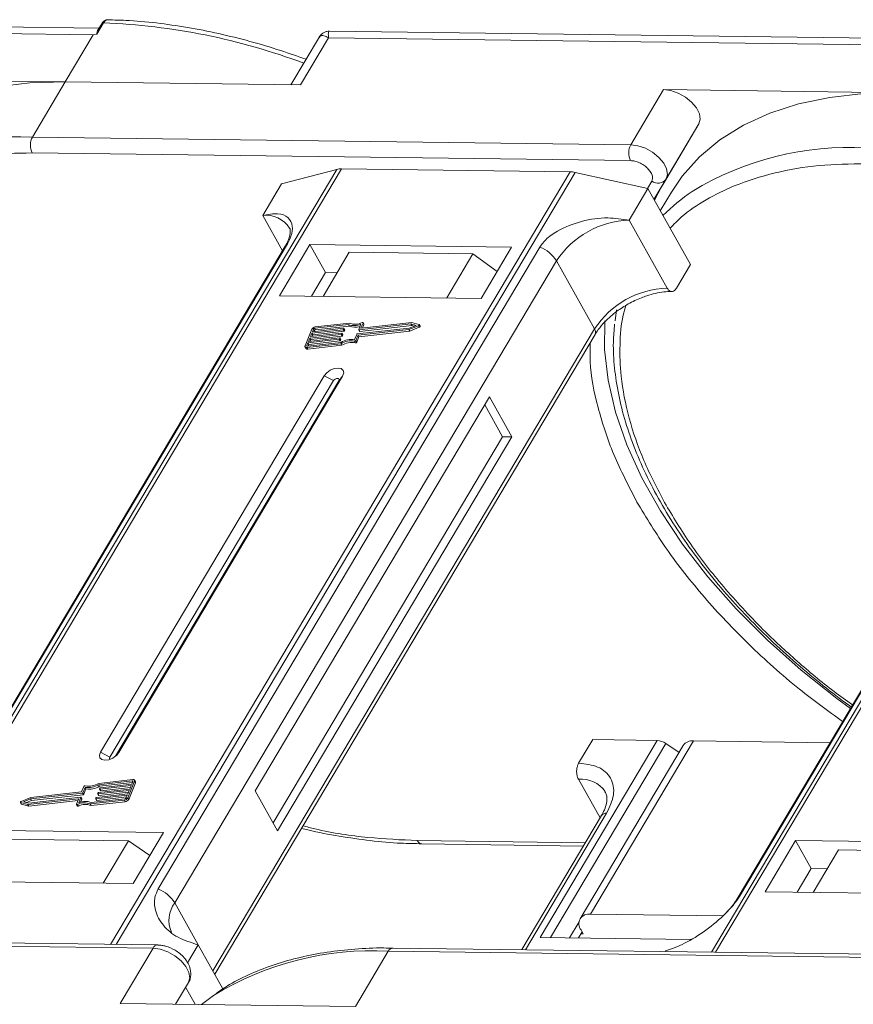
# Model space of a CAD drawing. Header units: millimetres. Extents: x -1055 to 1009, y -247 to 1211.
# Tile 36 of 51: x 368 to 422, y 926 to 989. Entities that reach past the tile are written whole.
import ezdxf

# ---------------------------------------------------------------- set-up
doc = ezdxf.new("R2010")
doc.units = ezdxf.units.MM

msp = doc.modelspace()

# ---------------------------------------------------------------- linework, layer by layer
at = {"color": 7, "linetype": 'Continuous', "lineweight": 15}
for p, q in [((373.527, 988.581), (334.696, 989.081)), ((373.816, 988.92), (373.387, 988.197)), ((373.698, 988.869), (373.437, 988.43)), ((334.623, 988.658), (373.156, 988.163)), ((373.156, 988.163), (371.346, 985.12)), ((373.387, 988.197), (373.156, 988.163)), ((427.204, 987.89), (388.373, 988.39)), ((387.714, 988.017), (385.88, 984.933)), ((386.491, 984.926), (388.3, 987.968)), ((388.3, 987.968), (426.832, 987.472)), ((371.346, 985.12), (356.202, 985.315)), ((369.235, 981.571), (371.346, 985.12)), ((371.346, 985.12), (386.491, 984.926)), ((409.878, 984.625), (407.767, 981.076)), ((425.023, 984.43), (409.878, 984.625)), ((412.152, 982.415), (409.766, 978.402)), ((410.041, 978.866), (412.152, 982.415)), ((407.767, 981.076), (369.235, 981.571)), ((369.222, 980.55), (407.754, 980.054)), ((388.839, 979.494), (359.283, 929.8)), ((359.554, 929.796), (389.132, 979.527)), ((403.854, 979.338), (374.276, 929.607)), ((374.632, 929.602), (404.188, 979.296)), ((385.273, 978.555), (388.839, 979.494)), ((389.132, 979.527), (403.854, 979.338)), ((404.188, 979.296), (408.867, 978.251)), ((409.118, 978.728), (408.839, 978.257)), ((409.259, 977.551), (410.041, 978.866)), ((442.516, 978.803), (412.959, 929.109)), ((413.231, 929.105), (442.809, 978.836)), ((384.066, 976.527), (385.273, 978.555)), ((407.661, 976.223), (408.867, 978.251)), ((408.867, 978.251), (411.606, 973.362)), ((409.259, 977.55), (409.766, 978.402)), ((409.766, 978.402), (409.287, 977.502)), ((410.388, 978.034), (409.667, 976.823)), ((384.066, 976.527), (385.341, 974.252)), ((410.112, 971.848), (407.661, 976.223)), ((385.518, 974.549), (360.941, 933.227)), ((361.083, 933.38), (385.66, 974.702)), ((401.911, 974.492), (377.334, 933.171)), ((387.11, 974.649), (385.15, 971.353)), ((400.087, 974.482), (387.11, 974.649)), ((387.11, 974.649), (388.119, 972.847)), ((389.64, 974.156), (387.952, 971.317)), ((397.603, 974.054), (389.64, 974.156)), ((398.126, 971.186), (400.087, 974.482)), ((378.404, 932.279), (402.981, 973.601)), ((395.915, 971.215), (397.603, 974.054)), ((397.603, 974.054), (399.163, 972.928)), ((405.432, 969.226), (402.981, 973.601)), ((439.195, 973.858), (414.618, 932.536)), ((414.76, 932.689), (439.337, 974.011)), ((410.702, 971.841), (411.606, 973.362)), ((388.119, 972.847), (387.215, 971.326)), ((388.856, 972.838), (388.119, 972.847)), ((385.15, 971.353), (398.126, 971.186)), ((406.856, 970.452), (406.769, 969.741)), ((405.432, 969.226), (380.855, 927.905)), ((387.231, 969.2), (386.795, 968.138)), ((389.243, 969.174), (387.233, 968.947)), ((387.27, 969.035), (389.279, 969.263)), ((387.342, 969.212), (387.27, 969.035)), ((387.291, 968.844), (389.301, 969.071)), ((387.4, 969.109), (387.342, 969.212)), ((387.374, 969.047), (387.4, 969.109)), ((389.58, 969.508), (387.416, 969.263)), ((387.416, 969.263), (387.474, 969.16)), ((389.651, 969.6), (387.452, 969.351)), ((387.474, 969.16), (389.638, 969.405)), ((389.301, 969.071), (389.243, 969.174)), ((389.298, 969.244), (389.28, 969.199)), ((389.338, 969.097), (389.28, 969.199)), ((389.356, 969.153), (389.298, 969.256)), ((389.356, 969.141), (389.298, 969.244)), ((389.338, 969.097), (389.356, 969.141)), ((389.638, 969.405), (389.58, 969.508)), ((390.158, 968.898), (393.498, 969.276)), ((390.204, 968.819), (393.484, 969.19)), ((390.248, 969.182), (390.388, 969.524)), ((390.248, 969.17), (390.306, 969.067)), ((390.262, 968.716), (393.542, 969.087)), ((393.607, 969.541), (390.267, 969.163)), ((390.324, 969.061), (390.267, 969.163)), ((390.324, 969.061), (393.665, 969.438)), ((390.527, 969.603), (390.395, 969.283)), ((390.406, 969.265), (390.395, 969.283)), ((393.666, 969.632), (390.414, 969.264)), ((390.491, 969.273), (390.584, 969.501)), ((390.584, 969.525), (390.527, 969.628)), ((390.527, 969.603), (390.584, 969.501)), ((393.484, 969.19), (394.091, 969.431)), ((393.542, 969.087), (393.484, 969.19)), ((393.498, 969.276), (393.944, 969.453)), ((393.542, 969.087), (394.149, 969.328)), ((393.944, 969.453), (393.607, 969.541)), ((393.665, 969.438), (393.607, 969.541)), ((393.665, 969.438), (393.811, 969.4)), ((394.124, 969.512), (393.666, 969.632)), ((394.091, 969.431), (394.149, 969.328)), ((394.199, 969.397), (394.141, 969.5)), ((380.974, 927.691), (405.463, 968.865)), ((388.989, 968.555), (386.979, 968.328)), ((387.015, 968.416), (389.025, 968.644)), ((387.106, 968.637), (387.015, 968.416)), ((387.036, 968.225), (389.046, 968.452)), ((389.116, 968.865), (387.106, 968.637)), ((387.164, 968.534), (387.106, 968.637)), ((387.12, 968.428), (387.164, 968.534)), ((387.142, 968.726), (389.152, 968.953)), ((387.233, 968.947), (387.142, 968.726)), ((387.164, 968.534), (389.174, 968.762)), ((387.291, 968.844), (387.233, 968.947)), ((387.247, 968.738), (387.291, 968.844)), ((389.046, 968.452), (388.989, 968.555)), ((389.044, 968.625), (389.025, 968.58)), ((389.083, 968.477), (389.025, 968.58)), ((389.101, 968.534), (389.044, 968.637)), ((389.101, 968.522), (389.044, 968.625)), ((389.083, 968.477), (389.101, 968.522)), ((389.174, 968.762), (389.116, 968.865)), ((389.171, 968.934), (389.153, 968.89)), ((389.21, 968.787), (389.153, 968.89)), ((389.229, 968.844), (389.171, 968.947)), ((389.229, 968.831), (389.171, 968.934)), ((389.21, 968.787), (389.229, 968.831)), ((389.968, 968.428), (390.026, 968.325)), ((389.98, 968.531), (390.121, 968.873)), ((390.064, 968.477), (390.204, 968.819)), ((390.121, 968.374), (390.064, 968.477)), ((390.121, 968.374), (390.262, 968.716)), ((390.262, 968.716), (390.204, 968.819)), ((386.795, 968.064), (386.853, 967.961)), ((386.979, 968.328), (386.906, 968.151)), ((386.906, 968.151), (386.927, 968.113)), ((386.907, 968.025), (389.106, 968.273)), ((386.965, 967.922), (386.907, 968.025)), ((386.943, 968.113), (389.108, 968.358)), ((386.965, 967.922), (389.164, 968.17)), ((387.036, 968.225), (386.979, 968.328)), ((386.993, 968.119), (387.036, 968.225)), ((389.164, 968.17), (389.106, 968.273)), ((388.033, 966.207), (373.618, 941.971)), ((388.628, 965.893), (374.213, 941.657)), ((374.798, 941.956), (389.212, 966.192)), ((388.033, 966.207), (388.628, 965.893)), ((389.212, 966.192), (388.964, 965.889)), ((374.59, 941.721), (388.964, 965.889)), ((398.664, 964.844), (383.586, 939.493)), ((400.106, 962.27), (398.664, 964.844)), ((399.516, 962.278), (398.362, 964.337)), ((384.739, 937.434), (399.516, 962.278)), ((385.028, 936.919), (400.106, 962.27)), ((400.106, 962.27), (399.516, 962.278)), ((409.461, 942.731), (401.922, 930.056)), ((402.587, 930.047), (410.018, 942.54)), ((404.408, 941.264), (405.313, 942.785)), ((405.167, 931.547), (411.801, 942.701)), ((405.313, 942.785), (409.461, 942.731)), ((410.873, 941.968), (410.018, 942.54)), ((420.596, 942.588), (411.801, 942.701)), ((374.213, 941.657), (373.618, 941.971)), ((374.798, 941.956), (374.645, 941.769)), ((411.136, 942.41), (404.502, 931.256)), ((375.667, 940.131), (373.503, 939.886)), ((375.704, 940.219), (373.505, 939.97)), ((373.561, 939.783), (375.676, 940.022)), ((373.622, 939.688), (375.632, 939.916)), ((375.379, 939.044), (375.815, 940.105)), ((375.437, 938.941), (375.873, 940.002)), ((375.632, 939.916), (375.705, 940.093)), ((375.698, 940.076), (375.667, 940.131)), ((375.815, 940.105), (375.873, 940.002)), ((375.873, 940.077), (375.816, 940.18)), ((404.395, 940.242), (405.789, 937.753)), ((372.453, 939.345), (369.113, 938.968)), ((372.406, 939.424), (369.126, 939.053)), ((372.547, 939.767), (372.406, 939.424)), ((372.511, 939.242), (372.453, 939.345)), ((372.63, 939.712), (372.49, 939.371)), ((372.548, 939.268), (372.49, 939.371)), ((372.548, 939.268), (372.688, 939.61)), ((372.688, 939.61), (372.63, 939.712)), ((373.368, 939.069), (375.377, 939.297)), ((373.44, 939.309), (373.458, 939.354)), ((373.44, 939.297), (373.497, 939.194)), ((375.468, 939.518), (373.458, 939.29)), ((373.516, 939.187), (373.458, 939.29)), ((373.495, 939.379), (375.505, 939.606)), ((373.561, 939.783), (373.503, 939.886)), ((373.516, 939.187), (375.421, 939.403)), ((373.567, 939.619), (373.585, 939.663)), ((373.567, 939.607), (373.625, 939.504)), ((375.596, 939.827), (373.586, 939.6)), ((373.643, 939.497), (373.586, 939.6)), ((373.643, 939.497), (375.548, 939.713)), ((375.377, 939.297), (375.468, 939.518)), ((375.505, 939.606), (375.596, 939.827)), ((383.586, 939.493), (385.028, 936.919)), ((368.469, 938.743), (368.527, 938.641)), ((368.486, 938.731), (368.945, 938.611)), ((368.544, 938.629), (368.486, 938.731)), ((369.126, 939.053), (368.52, 938.813)), ((369.113, 938.968), (368.666, 938.791)), ((368.666, 938.791), (369.003, 938.702)), ((368.857, 938.741), (369.17, 938.865)), ((368.945, 938.611), (372.197, 938.979)), ((369.002, 938.508), (372.177, 938.867)), ((369.003, 938.702), (372.344, 939.08)), ((369.17, 938.865), (369.113, 938.968)), ((369.17, 938.865), (372.511, 939.242)), ((372.084, 938.64), (372.215, 938.96)), ((372.212, 938.952), (372.197, 938.979)), ((372.363, 939.061), (372.222, 938.719)), ((372.337, 938.756), (372.42, 938.958)), ((372.42, 938.971), (372.363, 939.074)), ((372.363, 939.061), (372.42, 938.958)), ((372.959, 938.644), (375.158, 938.892)), ((372.959, 938.644), (373.017, 938.541)), ((373.017, 938.541), (375.216, 938.789)), ((373.03, 938.736), (375.195, 938.981)), ((373.312, 938.987), (373.37, 938.885)), ((373.313, 939), (373.331, 939.044)), ((375.341, 939.208), (373.331, 938.981)), ((373.389, 938.878), (373.331, 938.981)), ((373.389, 938.878), (375.294, 939.093)), ((375.158, 938.892), (375.216, 938.789)), ((375.268, 939.031), (375.341, 939.208)), ((375.437, 938.941), (375.379, 939.044)), ((368.544, 938.629), (369.002, 938.508)), ((369.002, 938.508), (368.945, 938.611)), ((372.084, 938.615), (372.142, 938.512)), ((372.205, 938.506), (372.147, 938.609)), ((400.986, 929.263), (406.21, 938.047)), ((405.878, 937.902), (400.741, 929.266)), ((377.681, 936.81), (364.704, 936.977)), ((375.721, 933.515), (377.681, 936.81)), ((367.469, 936.38), (375.432, 936.277)), ((373.804, 933.539), (375.432, 936.277)), ((375.432, 936.277), (376.8, 935.33)), ((404.835, 936.148), (394.02, 936.287)), ((418.381, 936.286), (416.421, 932.991)), ((431.358, 936.119), (418.381, 936.286)), ((419.39, 934.485), (418.381, 936.286)), ((394.313, 936.072), (404.71, 935.938)), ((421.146, 935.689), (419.518, 932.951)), ((421.146, 935.689), (429.109, 935.586)), ((419.39, 934.485), (418.486, 932.964)), ((420.422, 934.472), (419.39, 934.485)), ((362.744, 933.682), (375.721, 933.515)), ((416.421, 932.991), (429.397, 932.824)), ((378.404, 932.279), (379.917, 929.578)), ((404.437, 931.068), (403.821, 930.032)), ((413.695, 931.437), (405.167, 931.547)), ((404.636, 930.404), (404.41, 930.024)), ((404.564, 930.533), (404.709, 930.275)), ((338.477, 929.856), (377.009, 929.36)), ((377.306, 929.568), (338.774, 930.064)), ((401.922, 930.056), (411.636, 929.931)), ((404.709, 930.275), (404.561, 930.277)), ((377.009, 929.36), (374.898, 925.811)), ((379.917, 929.578), (379.233, 928.426)), ((379.917, 929.578), (381.506, 926.743)), ((390.043, 925.616), (392.153, 929.165)), ((392.153, 929.165), (430.686, 928.669)), ((430.983, 928.877), (392.451, 929.373)), ((409.974, 929.147), (410, 929.191)), ((378.458, 925.765), (379.282, 927.15)), ((379.282, 927.15), (378.459, 925.765)), ((379.104, 926.85), (379.72, 925.749)), ((374.898, 925.811), (390.043, 925.616))]:
    msp.add_line(p, q, dxfattribs=at)
at = {"color": 7, "linetype": 'Continuous', "lineweight": 15, "flags": 128}
for points in [[(371.346, 985.12), (369.071, 985.059), (366.916, 984.816), (364.899, 984.393), (363.036, 983.794), (361.342, 983.023), (359.831, 982.086), (358.514, 980.992), (357.403, 979.748), (356.711, 978.725)], [(412.152, 982.415), (412.24, 982.715), (412.186, 983.068), (411.996, 983.445), (411.686, 983.813), (411.282, 984.139), (410.819, 984.397), (410.337, 984.564), (409.878, 984.625)], [(425.023, 984.43), (422.748, 984.368), (420.593, 984.125), (418.576, 983.702), (416.713, 983.103), (415.019, 982.332), (413.507, 981.395), (412.191, 980.301), (411.08, 979.057), (410.388, 978.034)], [(410.041, 978.866), (410.129, 979.166), (410.075, 979.519), (409.885, 979.896), (409.575, 980.264), (409.171, 980.59), (408.708, 980.848), (408.227, 981.015), (407.767, 981.076)], [(385.518, 974.549), (385.577, 974.628), (385.66, 974.702)], [(421.905, 944.788), (421.037, 945.426), (418.727, 947.261), (416.561, 949.19), (414.557, 951.197), (412.733, 953.263), (411.104, 955.372), (409.685, 957.505), (408.486, 959.644), (407.518, 961.772), (406.791, 963.869), (406.309, 965.918), (406.077, 967.902), (406.091, 969.736)], [(389.279, 969.263), (389.285, 969.263), (389.289, 969.262), (389.293, 969.261), (389.296, 969.258), (389.298, 969.255), (389.299, 969.252), (389.299, 969.248), (389.298, 969.244)], [(390.267, 969.163), (390.261, 969.163), (390.257, 969.164), (390.253, 969.165), (390.25, 969.168), (390.248, 969.171), (390.247, 969.174), (390.247, 969.178), (390.248, 969.182)], [(390.395, 969.283), (390.394, 969.279), (390.394, 969.275), (390.395, 969.272), (390.397, 969.269), (390.4, 969.266), (390.404, 969.265), (390.409, 969.264), (390.414, 969.264)], [(390.464, 969.634), (390.478, 969.639), (390.493, 969.642), (390.506, 969.641), (390.516, 969.638), (390.524, 969.632), (390.529, 969.624), (390.53, 969.614), (390.527, 969.603)], [(394.124, 969.512), (394.135, 969.507), (394.142, 969.499), (394.144, 969.488), (394.141, 969.475), (394.134, 969.462), (394.122, 969.45), (394.107, 969.439), (394.091, 969.431)], [(394.149, 969.328), (394.165, 969.336), (394.18, 969.347), (394.191, 969.359), (394.199, 969.372), (394.202, 969.385), (394.2, 969.396), (394.199, 969.397)], [(389.025, 968.644), (389.03, 968.644), (389.035, 968.643), (389.039, 968.642), (389.042, 968.639), (389.044, 968.636), (389.045, 968.633), (389.045, 968.629), (389.044, 968.625)], [(389.152, 968.953), (389.157, 968.953), (389.162, 968.953), (389.166, 968.951), (389.169, 968.949), (389.171, 968.946), (389.172, 968.942), (389.172, 968.938), (389.171, 968.934)], [(386.907, 968.025), (386.876, 968.023), (386.847, 968.027), (386.824, 968.036), (386.805, 968.05), (386.793, 968.068), (386.787, 968.089), (386.788, 968.113), (386.795, 968.138)], [(386.906, 968.151), (386.904, 968.142), (386.903, 968.134), (386.905, 968.127), (386.909, 968.121), (386.916, 968.117), (386.923, 968.114), (386.933, 968.113), (386.943, 968.113)], [(389.212, 966.192), (389.283, 966.387), (389.253, 966.553), (389.127, 966.665), (388.924, 966.707), (388.675, 966.671), (388.419, 966.563), (388.193, 966.401), (388.033, 966.207)], [(388.964, 965.889), (388.984, 965.944), (388.975, 965.991), (388.939, 966.023), (388.882, 966.035), (388.811, 966.025), (388.738, 965.994), (388.673, 965.948), (388.628, 965.893)], [(373.618, 941.971), (373.548, 941.777), (373.578, 941.611), (373.704, 941.498), (373.906, 941.457), (374.155, 941.492), (374.412, 941.6), (374.638, 941.763), (374.798, 941.956)], [(374.213, 941.657), (374.193, 941.602), (374.201, 941.554), (374.237, 941.522), (374.241, 941.521)], [(375.705, 940.093), (375.707, 940.101), (375.707, 940.109), (375.705, 940.116), (375.701, 940.122), (375.695, 940.127), (375.687, 940.13), (375.678, 940.131), (375.667, 940.131)], [(375.704, 940.219), (375.735, 940.22), (375.763, 940.216), (375.787, 940.207), (375.805, 940.193), (375.818, 940.176), (375.824, 940.155), (375.823, 940.131), (375.815, 940.105)], [(373.458, 939.29), (373.453, 939.29), (373.448, 939.291), (373.445, 939.292), (373.441, 939.295), (373.439, 939.298), (373.438, 939.301), (373.439, 939.305), (373.44, 939.309)], [(373.586, 939.6), (373.58, 939.6), (373.576, 939.6), (373.572, 939.602), (373.569, 939.604), (373.567, 939.607), (373.566, 939.611), (373.566, 939.615), (373.567, 939.619)], [(368.486, 938.731), (368.475, 938.737), (368.468, 938.745), (368.466, 938.756), (368.469, 938.768), (368.477, 938.781), (368.488, 938.794), (368.503, 938.805), (368.52, 938.813)], [(368.527, 938.641), (368.533, 938.634), (368.544, 938.629)], [(372.147, 938.609), (372.132, 938.604), (372.118, 938.602), (372.105, 938.602), (372.094, 938.606), (372.087, 938.611), (372.082, 938.62), (372.081, 938.629), (372.084, 938.64)], [(372.215, 938.96), (372.217, 938.964), (372.217, 938.968), (372.216, 938.972), (372.214, 938.975), (372.211, 938.977), (372.207, 938.979), (372.202, 938.979), (372.197, 938.979)], [(372.344, 939.08), (372.349, 939.08), (372.354, 939.08), (372.358, 939.078), (372.361, 939.076), (372.363, 939.073), (372.364, 939.069), (372.364, 939.065), (372.363, 939.061)], [(373.331, 938.981), (373.326, 938.981), (373.321, 938.981), (373.317, 938.983), (373.314, 938.985), (373.312, 938.988), (373.311, 938.992), (373.311, 938.996), (373.313, 939)], [(372.142, 938.512), (372.144, 938.509), (372.152, 938.503), (372.163, 938.499), (372.176, 938.499), (372.19, 938.501), (372.205, 938.506)], [(394.313, 936.072), (394.313, 936.072), (394.304, 936.072)], [(414.616, 932.533), (414.676, 932.615), (414.76, 932.689)], [(377.009, 929.36), (377.468, 929.299), (377.95, 929.133), (378.412, 928.875), (378.816, 928.548), (379.127, 928.181), (379.317, 927.804), (379.37, 927.45), (379.282, 927.15)], [(392.451, 929.373), (392.451, 929.373), (392.46, 929.373)], [(380.127, 925.744), (380.638, 926.131), (380.908, 926.32)]]:
    msp.add_lwpolyline(points, dxfattribs=at)
at = {"color": 7, "linetype": 'Continuous', "lineweight": 15}
for centre, radius, start, end in [((373.8, 988.795), 0.126, 82.49156, 144.10364), ((372.289, 947.977), 40.971, 69.39348, 87.86352), ((368.178, 962.083), 19.517, 86.89523, 121.269), ((370.215, 981.048), 1.11, 151.86538, 206.65442), ((408.747, 980.552), 1.11, 151.86538, 206.65442), ((421.855, 961.392), 19.517, 86.89523, 121.269), ((389.108, 978.429), 1.098, 88.72031, 104.14409), ((403.822, 977.7), 1.638, 77.08998, 88.8989), ((409.509, 979.268), 0.666, 234.0762, 322.90297), ((418.357, 968.146), 11.94, 123.74678, 135.50714), ((384.273, 974.721), 1.817, 33.1952, 96.53301), ((407.851, 970.396), 5.83, 91.86957, 146.65022), ((401.102, 972.433), 2.213, 31.86898, 68.55124), ((410.302, 966.021), 5.83, 91.86957, 146.65022), ((387.485, 969.066), 0.287, 96.59253, 152.29321), ((387.427, 969.168), 0.0955, 96.59253, 152.29321), ((387.485, 969.065), 0.0955, 96.59253, 152.29321), ((389.238, 969.222), 0.0478, 276.59253, 332.29321), ((389.295, 969.119), 0.0478, 276.59253, 332.29321), ((389.344, 969.147), 0.0138, 333.02121, 26.65141), ((389.964, 970.476), 1.042, 248.35959, 294.01857), ((390.012, 970.323), 0.991, 247.84687, 288.77105), ((390.021, 970.467), 0.943, 246.89164, 297.97103), ((390.32, 969.078), 0.0183, 217.91724, 283.38081), ((390.56, 969.513), 0.0276, 333.09852, 26.5741), ((405.153, 969.02), 0.346, 333.31625, 36.51573), ((388.983, 968.603), 0.0478, 276.59253, 332.29321), ((389.041, 968.5), 0.0478, 276.59253, 332.29321), ((389.089, 968.528), 0.0138, 333.02121, 26.65141), ((389.728, 967.286), 1.167, 78.13867, 122.23452), ((389.797, 967.168), 1.375, 82.36132, 120.10827), ((389.11, 968.912), 0.0478, 276.59253, 332.29321), ((389.168, 968.809), 0.0478, 276.59253, 332.29321), ((389.216, 968.837), 0.0138, 333.02121, 26.65141), ((389.983, 968.517), 0.0903, 260.49805, 333.59787), ((390.163, 968.851), 0.0478, 96.59253, 152.29321), ((386.939, 968.028), 0.11, 217.91724, 283.38081), ((389.786, 967.184), 1.167, 78.13867, 122.23452), ((390.041, 968.414), 0.0903, 260.49805, 333.59787), ((409.405, 941.663), 1.07, 55.09609, 87.03844), ((411.721, 941.979), 0.727, 83.64232, 143.56702), ((372.882, 940.957), 1.167, 258.13867, 302.23452), ((375.8, 940.04), 0.0826, 333.02121, 26.65141), ((404.557, 938.339), 1.91, 35.13686, 94.86934), ((372.448, 939.393), 0.0478, 276.59253, 332.29321), ((372.628, 939.726), 0.0903, 80.49805, 153.59787), ((372.813, 941.075), 1.375, 262.36132, 300.10827), ((372.871, 940.972), 1.375, 262.36132, 300.10827), ((373.5, 939.331), 0.0478, 96.59253, 152.29321), ((373.627, 939.641), 0.0478, 96.59253, 152.29321), ((373.639, 939.515), 0.0183, 217.91724, 283.38081), ((372.589, 937.776), 0.943, 66.89164, 117.97103), ((372.646, 937.768), 1.042, 68.35959, 114.01857), ((372.408, 938.964), 0.0138, 333.02121, 26.65141), ((372.505, 939.29), 0.0478, 276.59253, 332.29321), ((373.373, 939.022), 0.0478, 96.59253, 152.29321), ((373.385, 938.896), 0.0183, 217.91724, 283.38081), ((373.512, 939.205), 0.0183, 217.91724, 283.38081), ((375.126, 939.177), 0.287, 276.59253, 332.29321), ((375.184, 939.076), 0.0955, 276.59253, 332.29321), ((375.183, 939.074), 0.287, 276.59253, 332.29321), ((372.647, 937.673), 0.943, 66.89164, 117.97103), ((406.17, 937.686), 0.363, 83.64232, 143.56702), ((394.356, 936.435), 0.367, 203.79329, 261.81678), ((376.525, 931.111), 2.213, 31.86898, 68.55124), ((379.941, 931.148), 1.909, 143.64522, 203.44279), ((405.058, 930.925), 0.631, 80.05661, 218.47393), ((377.326, 929.222), 0.346, 93.05406, 156.53827), ((391.092, 909.715), 19.479, 86.87659, 121.52214), ((392.482, 929.011), 0.363, 94.95278, 154.87747)]:
    msp.add_arc(centre, radius, start, end, dxfattribs=at)
for points, knots in [([(374.115, 989.127), (374.075, 989.125), (373.996, 989.119), (373.88, 989.065), (373.777, 988.983), (373.724, 988.906), (373.698, 988.869)], [0, 0, 0, 0, 0.254858, 0.509073, 0.758744, 1, 1, 1, 1]), ([(374.123, 989.124), (374.106, 989.125), (374.039, 989.129), (373.926, 989.072), (373.851, 988.968), (373.816, 988.92)], [0, 0, 0, 0, 0.1530543, 0.607068, 1, 1, 1, 1]), ([(386.857, 986.576), (386.316, 986.769), (385.11, 987.197), (383.232, 987.751), (381.223, 988.252), (379.208, 988.65), (377.21, 988.932), (375.506, 989.091), (374.498, 989.107), (374.123, 989.112)], [0, 0, 0, 0, 0.123694, 0.275342, 0.43003, 0.586973, 0.745611, 0.905547, 1, 1, 1, 1]), ([(373.387, 988.197), (373.386, 988.197), (373.384, 988.197), (373.381, 988.198), (373.378, 988.202), (373.374, 988.222), (373.388, 988.307), (373.397, 988.391), (373.437, 988.429), (373.438, 988.43)], [0, 0, 0, 0, 0.007214, 0.014412, 0.026801, 0.065603, 0.248401, 0.979877, 1, 1, 1, 1]), ([(388.37, 988.39), (388.315, 988.387), (388.197, 988.381), (388.017, 988.315), (387.84, 988.197), (387.755, 988.075), (387.712, 988.014)], [0, 0, 0, 0, 0.212442, 0.455273, 0.721982, 1, 1, 1, 1]), ([(388.3, 987.968), (388.199, 988.018), (387.996, 988.12), (387.802, 988.134), (387.751, 988.041), (387.732, 988.006)], [0, 0, 0, 0, 0.384879, 0.766722, 1, 1, 1, 1]), ([(388.372, 988.382), (388.368, 988.384), (388.322, 988.422), (388.282, 988.292), (388.294, 988.076), (388.3, 987.968)], [0, 0, 0, 0, 0.0382084, 0.5167755, 1, 1, 1, 1]), ([(356.617, 976.396), (356.858, 976.643), (357.531, 977.33), (358.913, 978.248), (360.887, 979.237), (363.31, 980.002), (366.151, 980.494), (368.209, 980.531), (369.222, 980.55)], [0, 0, 0, 0, 0.0892615, 0.2481902, 0.4071382, 0.6104349, 0.8081913, 1, 1, 1, 1]), ([(407.754, 980.054), (407.843, 980.047), (408.024, 980.032), (408.321, 979.926), (408.604, 979.769), (408.848, 979.571), (409.036, 979.349), (409.152, 979.118), (409.189, 978.899), (409.141, 978.784), (409.118, 978.728)], [0, 0, 0, 0, 0.12225, 0.25, 0.37775, 0.5, 0.62225, 0.75, 0.87775, 1, 1, 1, 1]), ([(410.293, 975.705), (410.535, 975.952), (411.207, 976.64), (412.59, 977.557), (414.563, 978.547), (416.987, 979.311), (419.827, 979.803), (421.886, 979.84), (422.899, 979.859)], [0, 0, 0, 0, 0.089262, 0.24819, 0.407138, 0.610435, 0.808191, 1, 1, 1, 1]), ([(385.66, 974.702), (385.745, 974.868), (385.965, 975.298), (386.009, 975.918), (385.741, 976.444), (385.083, 976.71), (384.407, 976.588), (384.066, 976.527)], [0, 0, 0, 0, 0.111335, 0.286497, 0.521289, 0.758582, 1, 1, 1, 1]), ([(407.661, 976.223), (407.208, 976.292), (406.224, 976.441), (404.583, 976.206), (403.211, 975.66), (402.313, 975.041), (402.027, 974.651), (401.911, 974.492)], [0, 0, 0, 0, 0.222481, 0.483081, 0.73977, 0.893878, 1, 1, 1, 1]), ([(385.792, 975.718), (385.793, 975.718), (385.824, 975.68), (385.837, 975.61), (385.847, 975.367), (385.756, 975.028), (385.642, 974.739), (385.525, 974.567), (385.512, 974.547)], [0, 0, 0, 0, 0.005744, 0.3066112, 0.5316672, 0.7534528, 0.9717968, 1, 1, 1, 1]), ([(407.607, 970.83), (407.887, 970.974), (408.28, 971.175), (408.869, 971.387), (409.357, 971.523), (409.905, 971.62), (410.236, 971.628), (410.404, 971.632)], [0, 0, 0, 0, 0.294099, 0.412703, 0.605791, 0.800293, 1, 1, 1, 1]), ([(410.702, 971.841), (410.664, 971.789), (410.59, 971.687), (410.45, 971.624), (410.309, 971.639), (410.192, 971.723), (410.134, 971.813), (410.112, 971.848)], [0, 0, 0, 0, 0.214694, 0.429388, 0.644082, 0.858775, 1, 1, 1, 1]), ([(405.474, 968.866), (405.536, 968.97), (405.695, 969.236), (406.039, 969.634), (406.452, 970.028), (406.951, 970.432), (407.356, 970.678), (407.607, 970.83)], [0, 0, 0, 0, 0.149323, 0.380846, 0.555425, 0.724977, 1, 1, 1, 1]), ([(409.934, 958.054), (409.467, 958.953), (408.517, 960.78), (407.592, 963.51), (407.105, 966.006), (407.037, 968.21), (407.157, 969.732), (407.396, 970.528), (407.458, 970.734)], [0, 0, 0, 0, 0.198524, 0.403205, 0.613647, 0.778148, 0.942668, 1, 1, 1, 1]), ([(406.723, 969.538), (406.689, 969.152), (406.608, 968.232), (406.698, 966.71), (406.956, 964.994), (407.402, 963.239), (408.024, 961.458), (408.817, 959.662), (409.775, 957.862), (410.891, 956.071), (412.155, 954.299), (413.555, 952.56), (415.078, 950.867), (416.705, 949.237), (418.398, 947.697), (420.102, 946.29), (421.294, 945.367), (421.914, 944.929), (421.967, 944.892)], [0, 0, 0, 0, 0.0503207, 0.1196233, 0.1889785, 0.2583344, 0.327647, 0.3968804, 0.4659963, 0.5349555, 0.6037094, 0.6721769, 0.7402153, 0.8075512, 0.8735932, 0.9367934, 0.9945952, 1, 1, 1, 1]), ([(405.161, 968.358), (405.148, 967.945), (405.106, 966.614), (405.599, 964.185), (406.567, 961.156), (407.634, 959.1), (408.165, 958.077)], [0, 0, 0, 0, 0.131047, 0.423394, 0.71326, 1, 1, 1, 1]), ([(408.165, 958.077), (408.777, 957.061), (410.019, 955.001), (412.457, 951.921), (415.322, 948.897), (418.318, 946.194), (420.464, 944.629), (421.403, 943.945)], [0, 0, 0, 0, 0.202029, 0.409492, 0.620744, 0.833942, 1, 1, 1, 1]), ([(422.047, 945.027), (421.646, 945.312), (420.398, 946.199), (418.457, 947.825), (416.039, 950.061), (413.716, 952.58), (411.572, 955.326), (410.475, 957.154), (409.934, 958.054)], [0, 0, 0, 0, 0.076289, 0.237481, 0.398693, 0.604886, 0.805459, 1, 1, 1, 1]), ([(404.408, 941.264), (404.378, 941.201), (404.316, 941.075), (404.276, 940.835), (404.281, 940.59), (404.326, 940.384), (404.375, 940.282), (404.395, 940.242)], [0, 0, 0, 0, 0.214694, 0.429388, 0.644082, 0.858775, 1, 1, 1, 1]), ([(406.21, 938.047), (406.398, 938.447), (406.687, 939.061), (406.666, 939.804), (406.492, 940.318), (406.145, 940.735), (405.522, 941.141), (404.847, 941.215), (404.408, 941.264)], [0, 0, 0, 0, 0.239457, 0.368361, 0.5, 0.631639, 0.760543, 1, 1, 1, 1]), ([(406.106, 939.427), (406.144, 939.362), (406.226, 939.22), (406.244, 938.907), (406.163, 938.501), (406.033, 938.155), (405.898, 937.949), (405.867, 937.901)], [0, 0, 0, 0, 0.209538, 0.461851, 0.698708, 0.93023, 1, 1, 1, 1]), ([(386.556, 937.077), (386.698, 937.041), (387.521, 936.833), (389.008, 936.559), (391.008, 936.269), (392.783, 936.107), (393.861, 936.091), (394.306, 936.085)], [0, 0, 0, 0, 0.052717, 0.30573, 0.561476, 0.819314, 1, 1, 1, 1]), ([(394.02, 936.287), (392.971, 936.337), (390.838, 936.439), (388.34, 936.798), (386.91, 937.171), (386.653, 937.239)], [0, 0, 0, 0, 0.442982, 0.899702, 1, 1, 1, 1]), ([(377.334, 933.171), (377.254, 932.994), (377.047, 932.542), (377.123, 931.707), (377.606, 930.797), (378.565, 929.994), (379.464, 929.717), (379.917, 929.578)], [0, 0, 0, 0, 0.111335, 0.286497, 0.521289, 0.758582, 1, 1, 1, 1]), ([(410, 929.191), (410.35, 929.307), (411.108, 929.56), (412.434, 930.356), (413.586, 931.294), (414.374, 932.112), (414.648, 932.522), (414.76, 932.689)], [0, 0, 0, 0, 0.222481, 0.483081, 0.73977, 0.893878, 1, 1, 1, 1]), ([(414.612, 932.535), (414.533, 932.407), (414.364, 932.133), (414.099, 931.847), (413.957, 931.695)], [0, 0, 0, 0, 0.467677, 1, 1, 1, 1]), ([(378.419, 929.232), (378.221, 929.331), (377.946, 929.468), (377.566, 929.555), (377.398, 929.557), (377.308, 929.558)], [0, 0, 0, 0, 0.5471087, 0.7598003, 1, 1, 1, 1]), ([(379.279, 927.159), (379.288, 927.169), (379.398, 927.297), (379.457, 927.651), (379.408, 928.09), (379.234, 928.458), (379.01, 928.76), (378.742, 929.022), (378.522, 929.165), (378.419, 929.232)], [0, 0, 0, 0, 0.016393, 0.210718, 0.413738, 0.571929, 0.705512, 0.861477, 1, 1, 1, 1]), ([(392.458, 929.36), (392.263, 929.366), (391.42, 929.393), (389.994, 929.315), (388.193, 929.122), (386.476, 928.792), (384.848, 928.338), (383.324, 927.749), (382.05, 927.126), (381.345, 926.647), (381.062, 926.454)], [0, 0, 0, 0, 0.042725, 0.184157, 0.326261, 0.469019, 0.612495, 0.756832, 0.902269, 1, 1, 1, 1])]:
    msp.add_open_spline(points, degree=3, knots=knots, dxfattribs=at)

doc.saveas('drawing.dxf')
